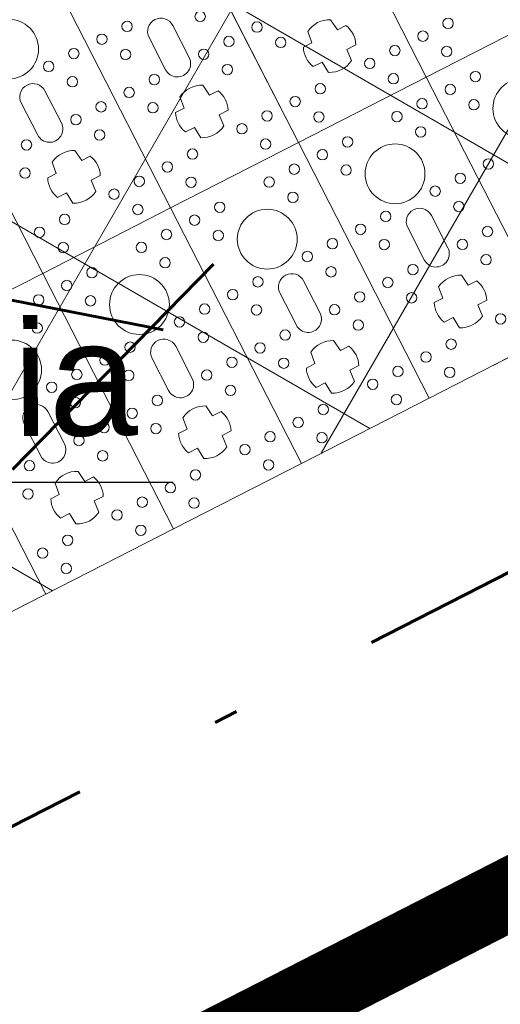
# Model space of a CAD drawing. Header units: metres. Extents: x 7472034 to 8440138, y 5890133 to 5961460.
# Tile 65 of 103: x 8439535.65 to 8439537.66, y 5890375.39 to 5890379.51. Entities that reach past the tile are written whole.
import ezdxf
from ezdxf import colors
from ezdxf.entities.mleader import LeaderData, LeaderLine
from ezdxf.math import Vec2, Vec3

# ---------------------------------------------------------------- set-up
doc = ezdxf.new("R2010")
doc.units = ezdxf.units.M
doc.header["$MEASUREMENT"] = 0
for name, pattern in [('$0$L218_500', [1, 0.5, -0.5]), ('ACAD_ISO03W100', [30, 12, -18]), ('BUW', [1.5, 1, -0.5]), ('CENTER', [2, 1.25, -0.25, 0.25, -0.25]), ('DASHDOT', [25.399999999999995, 12.7, -6.349999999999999, 0, -6.349999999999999]), ('DASHED', [19.049999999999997, 12.7, -6.349999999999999])]:
    doc.linetypes.add(name, pattern=pattern)
doc.layers.get('0').update_dxf_attribs({"linetype": 'CONTINUOUS', "lineweight": 5})
for name, color, linetype, lineweight in [('### rzędne', 172, 'CONTINUOUS', 5), ('___DR.warstwice', 7, 'CONTINUOUS', 5), ('__GRANICA', 5, 'ACAD_ISO03W100', 80), ('_IS.BLOK.KD.doziemne', 7, 'CONTINUOUS', 5), ('_IS.KD.opis.2', 7, 'CONTINUOUS', 18), ('_IS.TCH.V.oddzialywanie', 30, 'DASHED', 60), ('_IS.TCH.V.opisik.1', 98, 'CONTINUOUS', 20), ('_IS.TCH.V.skrzynki.0', 101, 'CONTINUOUS', 20), ('_IS.TCH.V.skrzynki.1', 97, 'CONTINUOUS', 20), ('_IS.TCH.V.skrzynki.2', 93, 'CONTINUOUS', 20), ('ZAG-OBRYS070', 7, 'CONTINUOUS', 70)]:
    doc.layers.add(name, color=color, linetype=linetype, lineweight=lineweight)
doc.layers.add('_IS.A.śmieci', color=21, linetype='CONTINUOUS', lineweight=30, plot=False)
doc.styles.add('ARIAL', font='arial.ttf')
doc.styles.add('RS', font='Romans.shx', dxfattribs={"width": 0.7})

# ---------------------------------------------------------------- blocks, each defined once
blk = doc.blocks.new('A$C57F34CC8')
at = {"layer": '__GRANICA', "color": 246, "lineweight": 60, "ltscale": 0.1}
blk.add_line((122.4455157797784, 6.245515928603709), (120.9349854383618, 6.541692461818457), dxfattribs=at)
blk.add_lwpolyline([(104.5474768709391, 61.49084398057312), (124.7534257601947, 8.664832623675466), (116.2782638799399, -2.598389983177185e-07), (87.50180485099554, 5.853071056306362), (75.53745610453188, 9.185393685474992), (65.1202681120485, 10.79332474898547), (52.65768154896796, 12.23814885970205), (35.11359243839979, 14.25579591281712), (31.17050394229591, 14.72508112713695), (-8.847564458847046e-07, 23.87893649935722)], dxfattribs=at)
blk = doc.blocks.new('*U25')
at = {"lineweight": 5}
for p, q in [((3600, 22199.40002381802), (3600, 21599.39999997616)), ((3600.000047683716, 21599.39999997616), (3600.000047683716, 22199.40002381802)), ((3600.000047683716, 21599.40002381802), (2400, 21599.40002381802)), ((2400, 21599.39999997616), (3600.000047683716, 21599.39999997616)), ((3600, 21599.40002381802), (3600, 20999.39999997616)), ((4800.000047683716, 21599.40002381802), (3600, 21599.40002381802)), ((3600, 21599.39999997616), (4800.000047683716, 21599.39999997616)), ((3600.000047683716, 20999.39999997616), (3600.000047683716, 21599.40002381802)), ((4800.000047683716, 20999.39999997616), (4800.000047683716, 21599.40002381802)), ((3254.200035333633, 21399.41180765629), (3254.200035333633, 21359.27779868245)), ((3345.251703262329, 21357.3414337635), (3345.251703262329, 21399.66109861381)), ((4454.200035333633, 21399.41180765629), (4454.200035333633, 21359.27779868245)), ((4545.251703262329, 21357.3414337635), (4545.251703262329, 21399.66109861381)), ((3254.200035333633, 21359.27779868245), (3203.997000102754, 21353.0974925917)), ((3395.871898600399, 21353.33129808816), (3345.251703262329, 21357.3414337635)), ((4275.600023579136, 21354.90001261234), (4124.400023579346, 21354.90001189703)), ((4454.200035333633, 21359.27779868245), (4403.997000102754, 21353.0974925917)), ((4595.871898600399, 21353.33129808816), (4545.251703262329, 21357.3414337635)), ((3203.997000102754, 21245.70253120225), (3254.200035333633, 21239.52222511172)), ((3345.251703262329, 21241.45859003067), (3395.871898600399, 21245.46872570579)), ((4403.997000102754, 21245.70253120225), (4454.200035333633, 21239.52222511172)), ((4545.251703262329, 21241.45859003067), (4595.871898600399, 21245.46872570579)), ((3254.200035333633, 21239.52222511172), (3254.200035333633, 21199.38821613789)), ((3345.251703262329, 21199.13892518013), (3345.251703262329, 21241.45859003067)), ((4124.400023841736, 21243.90001189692), (4275.600023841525, 21243.90001189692)), ((4454.200035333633, 21239.52222511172), (4454.200035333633, 21199.38821613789)), ((4545.251703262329, 21199.13892518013), (4545.251703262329, 21241.45859003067)), ((3600.000047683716, 20999.40002381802), (2400, 20999.40002381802)), ((2400, 20999.39999997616), (3600.000047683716, 20999.39999997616)), ((3600, 20999.40002381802), (3600, 20399.39999997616)), ((4800.000047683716, 20999.40002381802), (3600, 20999.40002381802)), ((3600, 20999.39999997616), (4800.000047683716, 20999.39999997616)), ((3600.000047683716, 20399.39999997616), (3600.000047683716, 20999.40002381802)), ((4800.000047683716, 20399.39999997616), (4800.000047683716, 20999.40002381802)), ((3254.200035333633, 20799.41180765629), (3254.200035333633, 20759.27779868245)), ((3345.251703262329, 20757.3414337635), (3345.251703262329, 20799.66109861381)), ((4454.200035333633, 20799.41180765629), (4454.200035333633, 20759.27779868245)), ((4545.251703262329, 20757.3414337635), (4545.251703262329, 20799.66109861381)), ((3075.600023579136, 20754.90001261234), (2924.400023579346, 20754.90001189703)), ((3254.200035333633, 20759.27779868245), (3203.997000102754, 20753.0974925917)), ((3395.871898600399, 20753.33129808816), (3345.251703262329, 20757.3414337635)), ((4275.600023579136, 20754.90001261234), (4124.400023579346, 20754.90001189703)), ((4454.200035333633, 20759.27779868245), (4403.997000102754, 20753.0974925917)), ((4595.871898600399, 20753.33129808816), (4545.251703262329, 20757.3414337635)), ((2924.400023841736, 20643.90001189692), (3075.600023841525, 20643.90001189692)), ((3203.997000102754, 20645.70253120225), (3254.200035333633, 20639.52222511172)), ((3254.200035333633, 20639.52222511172), (3254.200035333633, 20599.38821613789)), ((3345.251703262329, 20641.45859003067), (3395.871898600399, 20645.46872570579)), ((3345.251703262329, 20599.13892518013), (3345.251703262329, 20641.45859003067)), ((4124.400023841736, 20643.90001189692), (4275.600023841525, 20643.90001189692)), ((4403.997000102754, 20645.70253120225), (4454.200035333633, 20639.52222511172)), ((4454.200035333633, 20639.52222511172), (4454.200035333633, 20599.38821613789)), ((4545.251703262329, 20641.45859003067), (4595.871898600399, 20645.46872570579)), ((4545.251703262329, 20599.13892518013), (4545.251703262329, 20641.45859003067)), ((3600.000047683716, 20399.40002381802), (2400, 20399.40002381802)), ((2400, 20399.39999997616), (3600.000047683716, 20399.39999997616)), ((3600, 20399.40002381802), (3600, 19799.39999997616)), ((4800.000047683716, 20399.40002381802), (3600, 20399.40002381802)), ((3600, 20399.39999997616), (4800.000047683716, 20399.39999997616)), ((3600.000047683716, 19799.39999997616), (3600.000047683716, 20399.40002381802)), ((4800.000047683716, 19799.39999997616), (4800.000047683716, 20399.40002381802)), ((3254.200035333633, 20199.41180765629), (3254.200035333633, 20159.27779868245)), ((3345.251703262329, 20157.3414337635), (3345.251703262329, 20199.66109861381)), ((4454.200035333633, 20199.41180765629), (4454.200035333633, 20159.27779868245)), ((4545.251703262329, 20157.3414337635), (4545.251703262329, 20199.66109861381)), ((3075.600023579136, 20154.90001261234), (2924.400023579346, 20154.90001189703)), ((3254.200035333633, 20159.27779868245), (3203.997000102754, 20153.0974925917)), ((3395.871898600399, 20153.33129808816), (3345.251703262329, 20157.3414337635)), ((4275.600023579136, 20154.90001261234), (4124.400023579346, 20154.90001189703)), ((4454.200035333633, 20159.27779868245), (4403.997000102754, 20153.0974925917)), ((4595.871898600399, 20153.33129808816), (4545.251703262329, 20157.3414337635)), ((2924.400023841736, 20043.90001189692), (3075.600023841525, 20043.90001189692)), ((3203.997000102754, 20045.70253120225), (3254.200035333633, 20039.52222511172)), ((3254.200035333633, 20039.52222511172), (3254.200035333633, 19999.38821613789)), ((3345.251703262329, 20041.45859003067), (3395.871898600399, 20045.46872570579)), ((3345.251703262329, 19999.13892518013), (3345.251703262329, 20041.45859003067)), ((4124.400023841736, 20043.90001189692), (4275.600023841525, 20043.90001189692)), ((4403.997000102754, 20045.70253120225), (4454.200035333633, 20039.52222511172)), ((4454.200035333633, 20039.52222511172), (4454.200035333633, 19999.38821613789)), ((4545.251703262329, 20041.45859003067), (4595.871898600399, 20045.46872570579)), ((4545.251703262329, 19999.13892518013), (4545.251703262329, 20041.45859003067)), ((3600.000047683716, 19799.40002381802), (2400, 19799.40002381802)), ((2400, 19799.39999997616), (3600.000047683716, 19799.39999997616)), ((3600, 19799.40002381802), (3600, 19199.39999997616)), ((4800.000047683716, 19799.40002381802), (3600, 19799.40002381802)), ((3600, 19799.39999997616), (4800.000047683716, 19799.39999997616)), ((3600.000047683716, 19199.39999997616), (3600.000047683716, 19799.40002381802)), ((4800.000047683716, 19199.39999997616), (4800.000047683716, 19799.40002381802)), ((4454.200035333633, 19599.41180765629), (4454.200035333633, 19559.27779868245)), ((4545.251703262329, 19557.3414337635), (4545.251703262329, 19599.66109861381)), ((4454.200035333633, 19559.27779868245), (4403.997000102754, 19553.0974925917)), ((4595.871898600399, 19553.33129808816), (4545.251703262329, 19557.3414337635)), ((4275.600023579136, 19554.90001261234), (4124.400023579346, 19554.90001189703)), ((4124.400023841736, 19443.90001189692), (4275.600023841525, 19443.90001189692)), ((4403.997000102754, 19445.70253120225), (4454.200035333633, 19439.52222511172)), ((4454.200035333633, 19439.52222511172), (4454.200035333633, 19399.38821613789)), ((4545.251703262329, 19441.45859003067), (4595.871898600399, 19445.46872570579)), ((4545.251703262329, 19399.13892518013), (4545.251703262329, 19441.45859003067)), ((4800.000047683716, 19199.40002381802), (3600, 19199.40002381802)), ((3600, 19199.39999997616), (4800.000047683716, 19199.39999997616)), ((4800.000047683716, 18599.39999997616), (4800.000047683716, 19199.40002381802))]:
    blk.add_line(p, q, dxfattribs=at)
for centre, radius in [((3900.000023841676, 21899.40001189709), 125), ((3440.936357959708, 21783.4000118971), 21.7392778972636), ((3690.936357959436, 21783.4000118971), 21.73927789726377), ((3543.127355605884, 21724.40001189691), 21.7392778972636), ((3793.127355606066, 21724.40001189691), 21.73927789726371), ((3440.936357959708, 21665.40001189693), 21.7392778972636), ((3690.936357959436, 21665.40001189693), 21.73927789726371), ((4040.936357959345, 21665.40001189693), 21.73927789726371), ((3440.936357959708, 21533.40001189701), 21.7392778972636), ((3690.936357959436, 21533.40001189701), 21.7392778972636), ((4040.936357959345, 21533.40001189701), 21.7392778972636), ((4290.936357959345, 21533.40001189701), 21.73927789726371), ((3543.127355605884, 21474.40001189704), 21.7392778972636), ((3793.127355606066, 21474.40001189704), 21.73927789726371), ((4143.127355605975, 21474.40001189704), 21.7392778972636), ((4393.127355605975, 21474.40001189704), 21.7392778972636), ((3440.936357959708, 21415.40001189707), 21.7392778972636), ((3690.936357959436, 21415.40001189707), 21.73927789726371), ((3900.000023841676, 21299.40001189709), 125), ((4040.936357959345, 21415.40001189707), 21.73927789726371), ((4290.936357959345, 21415.40001189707), 21.7392778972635), ((4640.936357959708, 21415.40001189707), 21.7392778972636), ((3440.936357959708, 21183.4000118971), 21.7392778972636), ((3690.936357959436, 21183.4000118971), 21.73927789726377), ((4040.936357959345, 21183.4000118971), 21.73927789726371), ((4290.936357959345, 21183.4000118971), 21.73927789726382), ((4640.936357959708, 21183.4000118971), 21.7392778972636), ((3193.127355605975, 21124.40001189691), 21.7392778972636), ((3543.127355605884, 21124.40001189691), 21.7392778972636), ((3793.127355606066, 21124.40001189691), 21.73927789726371), ((4143.127355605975, 21124.40001189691), 21.7392778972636), ((4393.127355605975, 21124.40001189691), 21.7392778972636), ((4743.127355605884, 21124.40001189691), 21.7392778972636), ((3090.936357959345, 21065.40001189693), 21.73927789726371), ((3440.936357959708, 21065.40001189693), 21.7392778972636), ((3690.936357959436, 21065.40001189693), 21.73927789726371), ((4040.936357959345, 21065.40001189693), 21.73927789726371), ((4290.936357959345, 21065.40001189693), 21.73927789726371), ((4640.936357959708, 21065.40001189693), 21.7392778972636), ((3090.936357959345, 20933.40001189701), 21.73927789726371), ((3440.936357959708, 20933.40001189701), 21.7392778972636), ((3690.936357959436, 20933.40001189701), 21.7392778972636), ((4040.936357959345, 20933.40001189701), 21.7392778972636), ((4290.936357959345, 20933.40001189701), 21.73927789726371), ((4640.936357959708, 20933.40001189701), 21.7392778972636), ((2943.127355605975, 20874.40001189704), 21.7392778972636), ((3193.127355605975, 20874.40001189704), 21.7392778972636), ((3543.127355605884, 20874.40001189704), 21.7392778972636), ((3793.127355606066, 20874.40001189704), 21.73927789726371), ((4143.127355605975, 20874.40001189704), 21.7392778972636), ((4393.127355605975, 20874.40001189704), 21.7392778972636), ((4743.127355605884, 20874.40001189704), 21.7392778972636), ((3090.936357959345, 20815.40001189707), 21.7392778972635), ((3440.936357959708, 20815.40001189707), 21.7392778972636), ((3690.936357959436, 20815.40001189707), 21.73927789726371), ((4040.936357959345, 20815.40001189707), 21.73927789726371), ((4290.936357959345, 20815.40001189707), 21.7392778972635), ((4640.936357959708, 20815.40001189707), 21.7392778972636), ((3900.000023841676, 20699.40001189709), 125), ((2840.936357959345, 20583.4000118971), 21.73927789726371), ((3090.936357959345, 20583.4000118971), 21.73927789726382), ((3440.936357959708, 20583.4000118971), 21.7392778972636), ((3690.936357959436, 20583.4000118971), 21.73927789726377), ((4040.936357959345, 20583.4000118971), 21.73927789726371), ((4290.936357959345, 20583.4000118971), 21.73927789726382), ((4640.936357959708, 20583.4000118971), 21.7392778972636), ((2943.127355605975, 20524.40001189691), 21.7392778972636), ((3193.127355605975, 20524.40001189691), 21.7392778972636), ((3543.127355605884, 20524.40001189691), 21.7392778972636), ((3793.127355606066, 20524.40001189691), 21.73927789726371), ((4143.127355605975, 20524.40001189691), 21.7392778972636), ((4393.127355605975, 20524.40001189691), 21.7392778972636), ((4743.127355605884, 20524.40001189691), 21.7392778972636), ((2840.936357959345, 20465.40001189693), 21.73927789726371), ((3090.936357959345, 20465.40001189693), 21.73927789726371), ((3440.936357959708, 20465.40001189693), 21.7392778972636), ((3690.936357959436, 20465.40001189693), 21.73927789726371), ((4040.936357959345, 20465.40001189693), 21.73927789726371), ((4290.936357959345, 20465.40001189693), 21.73927789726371), ((4640.936357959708, 20465.40001189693), 21.7392778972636), ((2840.936357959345, 20333.40001189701), 21.7392778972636), ((3090.936357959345, 20333.40001189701), 21.73927789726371), ((3440.936357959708, 20333.40001189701), 21.7392778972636), ((3690.936357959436, 20333.40001189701), 21.7392778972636), ((4040.936357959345, 20333.40001189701), 21.7392778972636), ((4290.936357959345, 20333.40001189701), 21.73927789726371), ((4640.936357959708, 20333.40001189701), 21.7392778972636), ((2943.127355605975, 20274.40001189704), 21.7392778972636), ((3193.127355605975, 20274.40001189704), 21.7392778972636), ((3543.127355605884, 20274.40001189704), 21.7392778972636), ((3793.127355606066, 20274.40001189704), 21.73927789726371), ((4143.127355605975, 20274.40001189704), 21.7392778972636), ((4393.127355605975, 20274.40001189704), 21.7392778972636), ((4743.127355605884, 20274.40001189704), 21.7392778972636), ((2700.000023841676, 20099.40001189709), 125), ((2840.936357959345, 20215.40001189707), 21.73927789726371), ((3090.936357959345, 20215.40001189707), 21.7392778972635), ((3440.936357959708, 20215.40001189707), 21.7392778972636), ((3690.936357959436, 20215.40001189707), 21.73927789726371), ((3900.000023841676, 20099.40001189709), 125), ((4040.936357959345, 20215.40001189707), 21.73927789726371), ((4290.936357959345, 20215.40001189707), 21.7392778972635), ((4640.936357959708, 20215.40001189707), 21.7392778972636), ((3090.936357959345, 19983.4000118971), 21.73927789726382), ((3440.936357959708, 19983.4000118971), 21.7392778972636), ((3690.936357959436, 19983.4000118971), 21.73927789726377), ((4040.936357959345, 19983.4000118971), 21.73927789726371), ((4290.936357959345, 19983.4000118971), 21.73927789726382), ((4640.936357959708, 19983.4000118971), 21.7392778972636), ((3193.127355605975, 19924.40001189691), 21.7392778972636), ((3543.127355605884, 19924.40001189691), 21.7392778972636), ((3793.127355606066, 19924.40001189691), 21.73927789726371), ((4143.127355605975, 19924.40001189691), 21.7392778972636), ((4393.127355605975, 19924.40001189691), 21.7392778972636), ((4743.127355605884, 19924.40001189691), 21.7392778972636), ((3440.936357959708, 19865.40001189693), 21.7392778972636), ((3690.936357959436, 19865.40001189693), 21.73927789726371), ((4040.936357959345, 19865.40001189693), 21.73927789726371), ((4290.936357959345, 19865.40001189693), 21.73927789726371), ((4640.936357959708, 19865.40001189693), 21.7392778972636), ((3690.936357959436, 19733.40001189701), 21.7392778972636), ((4040.936357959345, 19733.40001189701), 21.7392778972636), ((4290.936357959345, 19733.40001189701), 21.73927789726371), ((4640.936357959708, 19733.40001189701), 21.7392778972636), ((3793.127355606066, 19674.40001189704), 21.73927789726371), ((4143.127355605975, 19674.40001189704), 21.7392778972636), ((4393.127355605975, 19674.40001189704), 21.7392778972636), ((4743.127355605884, 19674.40001189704), 21.7392778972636), ((3900.000023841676, 19499.40001189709), 125), ((4040.936357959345, 19615.40001189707), 21.73927789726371), ((4290.936357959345, 19615.40001189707), 21.7392778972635), ((4640.936357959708, 19615.40001189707), 21.7392778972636), ((4290.936357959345, 19383.4000118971), 21.73927789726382), ((4640.936357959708, 19383.4000118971), 21.7392778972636), ((4393.127355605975, 19324.40001189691), 21.7392778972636), ((4743.127355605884, 19324.40001189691), 21.7392778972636), ((4640.936357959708, 19265.40001189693), 21.7392778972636)]:
    blk.add_circle(centre, radius, dxfattribs=at)
for centre, radius, start, end in [((3300.000023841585, 21299.40001189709), 110, 65.70851514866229, 114.6052205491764), ((4500.000023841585, 21299.40001189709), 110, 65.70851514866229, 114.6052205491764), ((3300.000023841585, 21299.40001189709), 109.9999999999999, 150.7803558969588, 209.2196441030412), ((3300.000023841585, 21299.40001189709), 110.0000000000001, 330.6407226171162, 29.35927738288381), ((4124.400023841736, 21299.40001189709), 55.50000000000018, 90.00000026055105, 270), ((4275.600023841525, 21299.40001189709), 55.50000000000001, 270, 90.00000026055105), ((4500.000023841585, 21299.40001189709), 109.9999999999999, 150.7803558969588, 209.2196441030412), ((4500.000023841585, 21299.40001189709), 110.0000000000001, 330.6407226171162, 29.35927738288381), ((3300.000023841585, 21299.40001189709), 110, 245.3947794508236, 294.2914848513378), ((4500.000023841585, 21299.40001189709), 110, 245.3947794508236, 294.2914848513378), ((3300.000023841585, 20699.40001189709), 110, 65.70851514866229, 114.6052205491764), ((4500.000023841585, 20699.40001189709), 110, 65.70851514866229, 114.6052205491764), ((2924.400023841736, 20699.40001189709), 55.50000000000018, 90.00000026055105, 270), ((3075.600023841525, 20699.40001189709), 55.50000000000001, 270, 90.00000026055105), ((3300.000023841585, 20699.40001189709), 109.9999999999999, 150.7803558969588, 209.2196441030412), ((3300.000023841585, 20699.40001189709), 110.0000000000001, 330.6407226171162, 29.35927738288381), ((4124.400023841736, 20699.40001189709), 55.50000000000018, 90.00000026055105, 270), ((4275.600023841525, 20699.40001189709), 55.50000000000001, 270, 90.00000026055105), ((4500.000023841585, 20699.40001189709), 109.9999999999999, 150.7803558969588, 209.2196441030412), ((4500.000023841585, 20699.40001189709), 110.0000000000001, 330.6407226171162, 29.35927738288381), ((3300.000023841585, 20699.40001189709), 110, 245.3947794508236, 294.2914848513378), ((4500.000023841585, 20699.40001189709), 110, 245.3947794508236, 294.2914848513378), ((3300.000023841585, 20099.40001189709), 110, 65.70851514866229, 114.6052205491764), ((4500.000023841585, 20099.40001189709), 110, 65.70851514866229, 114.6052205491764), ((2924.400023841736, 20099.40001189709), 55.50000000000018, 90.00000026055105, 270), ((3075.600023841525, 20099.40001189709), 55.50000000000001, 270, 90.00000026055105), ((3300.000023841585, 20099.40001189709), 109.9999999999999, 150.7803558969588, 209.2196441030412), ((3300.000023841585, 20099.40001189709), 110.0000000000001, 330.6407226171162, 29.35927738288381), ((4124.400023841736, 20099.40001189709), 55.50000000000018, 90.00000026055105, 270), ((4275.600023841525, 20099.40001189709), 55.50000000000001, 270, 90.00000026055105), ((4500.000023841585, 20099.40001189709), 109.9999999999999, 150.7803558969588, 209.2196441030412), ((4500.000023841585, 20099.40001189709), 110.0000000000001, 330.6407226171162, 29.35927738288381), ((3300.000023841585, 20099.40001189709), 110, 245.3947794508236, 294.2914848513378), ((4500.000023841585, 20099.40001189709), 110, 245.3947794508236, 294.2914848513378), ((4500.000023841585, 19499.40001189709), 110, 65.70851514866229, 114.6052205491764), ((4124.400023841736, 19499.40001189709), 55.50000000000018, 90.00000026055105, 270), ((4275.600023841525, 19499.40001189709), 55.50000000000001, 270, 90.00000026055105), ((4500.000023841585, 19499.40001189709), 109.9999999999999, 150.7803558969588, 209.2196441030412), ((4500.000023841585, 19499.40001189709), 110.0000000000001, 330.6407226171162, 29.35927738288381), ((4500.000023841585, 19499.40001189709), 110, 245.3947794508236, 294.2914848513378)]:
    blk.add_arc(centre, radius, start, end, dxfattribs=at)
blk = doc.blocks.new('A$C2C426404')
at = {"layer": '### rzędne', "color": 0, "lineweight": 25}
blk.add_line((97.5617674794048, 11.69095455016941, -1.543864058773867e-08), (91.08887051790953, 11.69095455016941, -1.543864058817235e-08), dxfattribs=at)
at = {"layer": '### rzędne', "color": 0, "linetype": 'CENTER', "lineweight": 25, "insert": (91.07568879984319, 12.32183564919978, -1.543864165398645e-08), "char_height": 0.48, "attachment_point": 1, "rotation": 0.4319074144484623, "style": 'ARIAL'}
blk.add_mtext('rzędna posadowienia\\P132,10', dxfattribs=at)
blk = doc.blocks.new('JPII.KD_aktualizacja rzędnych_20.12.2024')
at = {"layer": '_IS.TCH.V.skrzynki.0', "lineweight": 13}
h = blk.add_hatch(dxfattribs=at)
h.set_pattern_fill('ANSI37', color=256, scale=10, angle=15)
h.set_pattern_definition([(59.99999999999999, (-62.26768374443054, 30.61646902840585), (-1.082531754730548, 0.625), []), (150, (-62.26768374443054, 30.61646902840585), (-0.6250000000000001, -1.082531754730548), [])])
h.paths.add_polyline_path([(8438679.881406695, 5890674.828945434), (8438677.694513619, 5890679.101824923), (8438656.86422629, 5890668.44072127), (8438659.051119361, 5890664.167841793)])
at = {"layer": '_IS.TCH.V.oddzialywanie', "color": 150, "linetype": 'DASHDOT', "ltscale": 0.1, "elevation": 7.079631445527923e-07}
blk.add_lwpolyline([(8438658.703454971, 5890663.091213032), (8438680.958035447, 5890674.481281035), (8438678.042178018, 5890680.178453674), (8438655.787597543, 5890668.78838567)], close=True, dxfattribs=at)
at = {"layer": '_IS.TCH.V.skrzynki.1', "linetype": 'ACAD_ISO03W100', "ltscale": 0.05, "elevation": 7.079631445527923e-07}
blk.add_lwpolyline([(8438677.694513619, 5890679.101824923), (8438679.881406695, 5890674.828945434), (8438659.051119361, 5890664.167841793), (8438656.86422629, 5890668.44072127), (8438677.694513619, 5890679.101824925)], dxfattribs=at)
at = {"layer": '_IS.TCH.V.skrzynki.2', "color": 124, "xscale": 0.001, "yscale": 0.001, "zscale": 0.001, "rotation": 297.1037209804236}
blk.add_blockref('*U25', (8438656.864760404, 5890668.440994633, 7.079631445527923e-07), dxfattribs=at)
at = {"layer": '_IS.KD.opis.2', "color": 0}
ml = blk.add_multileader_mtext('Standard', dxfattribs=at)
ml.set_content('Y=8438677,6945\\PX=5890679,1018', style='RS')
ml.set_leader_properties()
ml.build(insert=Vec2(0, 0))
ml.multileader.update_dxf_attribs({"text_left_attachment_type": 2, "text_right_attachment_type": 2, "dogleg_length": 2.433335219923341, "arrow_head_size": 0.25})
ctx = ml.context
ctx.base_point, ctx.char_height, ctx.arrow_head_size, ctx.landing_gap_size, ctx.plane_origin = Vec3(8438683.86316592, 5890675.277949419, 7.079631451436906e-07), 0.75, 0.25, 0.3, Vec3(8438680.472744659, 5890673.80934226, 7.079631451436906e-07)
ctx.left_attachment, ctx.right_attachment, ctx.text_align_type = 2, 2, 1
notes = []
notes.append((ctx, [(1, (1, 1, 0), (8438683.39664991, 5890675.277949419, 7.079631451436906e-07), (1, 0), 0.4665160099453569, [(0, [(8438677.694513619, 5890679.101824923, 7.079631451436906e-07)], 0, [])])]))
ctx.mtext.insert, ctx.mtext.width, ctx.mtext.alignment, ctx.mtext.flow_direction = Vec3(8438687.538165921, 5890676.349377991, 7.079631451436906e-07), 19.48609459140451, 2, 5
at = {"layer": '_IS.TCH.V.opisik.1', "lineweight": 18}
ml = blk.add_multileader_mtext('Standard', dxfattribs=at)
ml.set_content('\\A1;133,86', color=256, style='RS')
ml.set_leader_properties()
ml.build(insert=Vec2(0, 0))
ml.multileader.update_dxf_attribs({"text_right_attachment_type": 6, "dogleg_length": 0.2, "arrow_head_size": 0.2})
ctx = ml.context
ctx.base_point, ctx.char_height, ctx.arrow_head_size, ctx.landing_gap_size, ctx.plane_origin = Vec3(8438676.714304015, 5890670.322174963, 7.07963143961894e-07), 0.9, 0.2, 0.25, Vec3(8438628.492734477, 5890654.257550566, 7.07963143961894e-07)
ctx.right_attachment = 6
notes.append((ctx, [(1, (1, 1, 0), (8438680.444304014, 5890669.777889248, 7.07963143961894e-07), (-1, 0), 0.2, [(3, [(8438679.881406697, 5890674.828945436, 7.07963143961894e-07)], 0, [])])]))
ctx.mtext.insert, ctx.mtext.width, ctx.mtext.line_spacing_factor, ctx.mtext.flow_direction = Vec3(8438676.964304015, 5890670.857889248, 7.07963143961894e-07), 3.033132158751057, 0.6666666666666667, 5
for ctx, leaders in notes:
    for number, flags, end, landing, length, lines in leaders:
        leader = LeaderData()
        leader.index, (leader.has_last_leader_line, leader.has_dogleg_vector, leader.attachment_direction) = number, flags
        leader.last_leader_point, leader.dogleg_vector, leader.dogleg_length = Vec3(end), Vec3(landing), length
        for number, points, colour, breaks in lines:
            line = LeaderLine()
            line.index, line.vertices, line.color, line.breaks = number, Vec3.list(points), colors.encode_raw_color(colour), breaks
            leader.lines.append(line)
        ctx.leaders.append(leader)

msp = doc.modelspace()

# ---------------------------------------------------------------- linework, layer by layer
at = {"layer": 'ZAG-OBRYS070', "color": 196, "linetype": 'BUW', "ltscale": 3, "const_width": 0.3, "flags": 128}
msp.add_lwpolyline([(8439542.761230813, 5890378.44277308), (8439518.201230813, 5890365.87277308), (8439498.318540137, 5890366.928954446), (8439486.18449514, 5890370.070575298), (8439475.080399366, 5890372.569959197), (8439442.183929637, 5890382.26561104), (8439442.183929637, 5890382.26561104), (8439442.183929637, 5890382.26561104), (8439482.631230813, 5890402.022773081), (8439495.031636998, 5890408.082453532), (8439507.432043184, 5890414.142133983), (8439507.432043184, 5890414.142133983), (8439525.871230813, 5890423.15277308), (8439532.321230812, 5890420.23277308), (8439542.761230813, 5890378.44277308)], close=True, dxfattribs=at)

# ---------------------------------------------------------------- block references
at = {"layer": '___DR.warstwice', "color": 0, "linetype": 'Continuous', "ltscale": 0.2}
msp.add_blockref('A$C2C426404', (8439438.733810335, 5890365.88383195), dxfattribs=at)
at = {"layer": '__GRANICA', "color": 1, "linetype": 'Continuous', "ltscale": 0.2}
msp.add_blockref('A$C57F34CC8', (8439413.808154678, 5890371.967410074), dxfattribs=at)
at = {"layer": '_IS.BLOK.KD.doziemne', "linetype": '$0$L218_500'}
msp.add_blockref('JPII.KD_aktualizacja rzędnych_20.12.2024', (859.6212462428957, -295.8072097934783), dxfattribs=at)

# ---------------------------------------------------------------- leaders
at = {"layer": '_IS.A.śmieci'}
ml = msp.add_multileader_mtext('Standard', dxfattribs=at)
ml.set_content('\\A1;miejce na\\Pautomat paczkowy', color=256, style='RS')
ml.set_leader_properties()
ml.build(insert=Vec2(0, 0))
ml.multileader.update_dxf_attribs({"text_left_attachment_type": 2, "text_right_attachment_type": 2, "dogleg_length": 0.2, "arrow_head_size": 0.25})
ctx = ml.context
ctx.base_point, ctx.char_height, ctx.arrow_head_size, ctx.landing_gap_size, ctx.plane_origin = Vec3(8439527.517591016, 5890367.451514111), 0.75, 0.25, 0.1, Vec3(8439504.015071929, 5890380.344600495)
ctx.left_attachment, ctx.right_attachment = 2, 2
notes = []
notes.append((ctx, [(0, (1, 1, 0), (8439527.317591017, 5890367.451514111), (1, 0), 0.2, [(3, [(8439520.472886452, 5890376.709349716)], 0, [])])]))
ctx.mtext.insert, ctx.mtext.width, ctx.mtext.defined_height, ctx.mtext.flow_direction = Vec3(8439527.617591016, 5890368.576514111), 11.00125483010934, 2.459306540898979, 5
for ctx, leaders in notes:
    for number, flags, end, landing, length, lines in leaders:
        leader = LeaderData()
        leader.index, (leader.has_last_leader_line, leader.has_dogleg_vector, leader.attachment_direction) = number, flags
        leader.last_leader_point, leader.dogleg_vector, leader.dogleg_length = Vec3(end), Vec3(landing), length
        for number, points, colour, breaks in lines:
            line = LeaderLine()
            line.index, line.vertices, line.color, line.breaks = number, Vec3.list(points), colors.encode_raw_color(colour), breaks
            leader.lines.append(line)
        ctx.leaders.append(leader)

doc.saveas('drawing.dxf')
